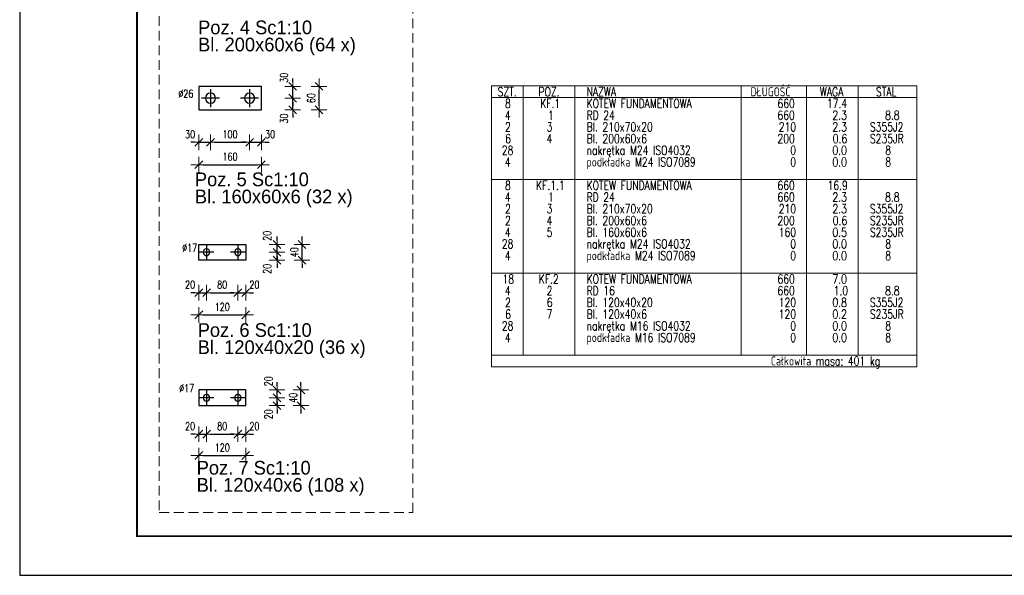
# Model space of a CAD drawing. Header units: millimetres. Extents: x 2268 to 2689, y 16092 to 16416.
# Tile 1 of 13: x 2268 to 2520, y 16092 to 16234. Entities that reach past the tile are written whole.
import ezdxf

# ---------------------------------------------------------------- set-up
doc = ezdxf.new("R2010")
doc.units = ezdxf.units.MM
doc.header["$LTSCALE"] = 10
doc.linetypes.add('HIDDEN', pattern=[0.375, 0.25, -0.125])
doc.linetypes.add('MITTE', pattern=[2, 1.25, -0.25, 0.25, -0.25])
doc.layers.get('Defpoints').update_dxf_attribs({"color": 1})
doc.layers.add('_FORMATKA', color=8, linetype='Continuous', plot=False)
for name, color, linetype, lineweight in [('_RAMKA', 7, 'Continuous', 35), ('PS_DIM', 4, 'Continuous', 13), ('PS_Hidden', 2, 'HIDDEN', 9), ('PS_SOLID', 7, 'Continuous', 30), ('PS_TEXT', 3, 'Continuous', 18)]:
    doc.layers.add(name, color=color, linetype=linetype, lineweight=lineweight)
doc.layers.add('PS_MID', color=5, linetype='MITTE')
doc.layers.add('PS_PLATE', color=1, linetype='Continuous')
doc.styles.add('simplex', font='simplex.shx', dxfattribs={"width": 0.75})
doc.dimstyles.new('1_10_PRZ', dxfattribs={"dimtxt": 2, "dimasz": 1, "dimexe": 2, "dimexo": 5, "dimgap": 1, "dimtad": 1, "dimdec": 0, "dimlfac": 10, "dimtxsty": 'simplex', "dimblk": 'dimznak', "dimcen": 2, "dimse1": 1, "dimse2": 1, "dimclrt": 3, "dimadec": 1, "dimazin": 0, "dimtfac": 1, "dimtdec": 0, "dimtix": 1, "dimtmove": 2, "dimatfit": 3, "dimldrblk": 'dim-grot', "dimfxl": 1, "dimarcsym": 0})
doc.dimstyles.new('1_10_PRZ_DS1-LS10', dxfattribs={"dimtxt": 2, "dimasz": 1, "dimexe": 2, "dimexo": 5, "dimgap": 1, "dimtad": 1, "dimdec": 0, "dimlfac": 10, "dimtxsty": 'simplex', "dimblk": 'dimznak', "dimcen": 2, "dimse1": 1, "dimse2": 1, "dimclrt": 3, "dimadec": 1, "dimazin": 0, "dimtfac": 1, "dimtdec": 0, "dimtix": 1, "dimtmove": 2, "dimatfit": 3, "dimldrblk": 'dim-grot', "dimfxl": 1, "dimarcsym": 0})

# ---------------------------------------------------------------- blocks, each defined once
blk = doc.blocks.new('dimznak')
at = {"color": 0}
for points in [[(-2, 0), (2, 0)], [(0, 2), (0, -2)]]:
    blk.add_lwpolyline(points, dxfattribs=at)
at = {"color": 2}
blk.add_lwpolyline([(1, 1), (-1, -1)], dxfattribs=at)
blk = doc.blocks.new('*D22')
at = {"layer": 'Defpoints', "color": 0, "transparency": 16777216}
for p in [(2314.07, 16210.86), (2330.07, 16210.86), (2330.07, 16196.84)]:
    blk.add_point(p, dxfattribs=at)
at = {"layer": 'PS_DIM', "color": 0, "lineweight": -2, "transparency": 16777216}
blk.add_line((2315.07, 16196.84), (2329.07, 16196.84), dxfattribs=at)
at = {"layer": 'PS_DIM', "color": 0, "lineweight": -2, "transparency": 16777216, "rotation": 180}
blk.add_blockref('dimznak', (2314.07, 16196.84), dxfattribs=at)
at = {"layer": 'PS_DIM', "color": 0, "lineweight": -2, "transparency": 16777216}
blk.add_blockref('dimznak', (2330.07, 16196.84), dxfattribs=at)
at = {"layer": 'PS_DIM', "color": 3, "transparency": 16777216, "insert": (2322.07, 16198.88), "char_height": 2, "attachment_point": 5, "style": 'simplex'}
blk.add_mtext('160', dxfattribs=at)
blk = doc.blocks.new('dim-grot')
blk.add_hatch(color=256).paths.add_polyline_path([(0, 0), (-2, 0.5), (-2, -0.5)])
blk.add_lwpolyline([(0, 0), (-2, 0.5), (-2, -0.5), (0, 0)])
blk = doc.blocks.new('*D23')
at = {"layer": 'Defpoints', "color": 0, "transparency": 16777216}
for p in [(2314.07, 16216.86), (2317.07, 16213.86), (2317.07, 16202.57)]:
    blk.add_point(p, dxfattribs=at)
at = {"layer": 'PS_DIM', "color": 0, "lineweight": -2, "transparency": 16777216}
for p, q in [((2313.07, 16202.57), (2312.07, 16202.57)), ((2314.07, 16202.57), (2317.07, 16202.57)), ((2318.07, 16202.57), (2319.07, 16202.57))]:
    blk.add_line(p, q, dxfattribs=at)
blk.add_blockref('dimznak', (2314.07, 16202.57), dxfattribs=at)
at = {"layer": 'PS_DIM', "color": 0, "lineweight": -2, "transparency": 16777216, "rotation": 180}
blk.add_blockref('dimznak', (2317.07, 16202.57), dxfattribs=at)
at = {"layer": 'PS_DIM', "color": 3, "transparency": 16777216, "insert": (2311.85, 16204.61), "char_height": 2, "attachment_point": 5, "style": 'simplex'}
blk.add_mtext('30', dxfattribs=at)
blk = doc.blocks.new('*D24')
at = {"layer": 'Defpoints', "color": 0, "transparency": 16777216}
for p in [(2317.07, 16213.86), (2327.07, 16213.86), (2327.07, 16202.57)]:
    blk.add_point(p, dxfattribs=at)
at = {"layer": 'PS_DIM', "color": 0, "lineweight": -2, "transparency": 16777216}
blk.add_line((2318.07, 16202.57), (2326.07, 16202.57), dxfattribs=at)
at = {"layer": 'PS_DIM', "color": 0, "lineweight": -2, "transparency": 16777216, "rotation": 180}
blk.add_blockref('dimznak', (2317.07, 16202.57), dxfattribs=at)
at = {"layer": 'PS_DIM', "color": 0, "lineweight": -2, "transparency": 16777216}
blk.add_blockref('dimznak', (2327.07, 16202.57), dxfattribs=at)
at = {"layer": 'PS_DIM', "color": 3, "transparency": 16777216, "insert": (2322.07, 16204.61), "char_height": 2, "attachment_point": 5, "style": 'simplex'}
blk.add_mtext('100', dxfattribs=at)
blk = doc.blocks.new('*D25')
at = {"layer": 'Defpoints', "color": 0, "transparency": 16777216}
for p in [(2330.07, 16216.86), (2327.07, 16213.86), (2330.07, 16202.57)]:
    blk.add_point(p, dxfattribs=at)
at = {"layer": 'PS_DIM', "color": 0, "lineweight": -2, "transparency": 16777216}
for p, q in [((2326.07, 16202.57), (2325.07, 16202.57)), ((2327.07, 16202.57), (2330.07, 16202.57)), ((2331.07, 16202.57), (2332.07, 16202.57))]:
    blk.add_line(p, q, dxfattribs=at)
blk.add_blockref('dimznak', (2327.07, 16202.57), dxfattribs=at)
at = {"layer": 'PS_DIM', "color": 0, "lineweight": -2, "transparency": 16777216, "rotation": 180}
blk.add_blockref('dimznak', (2330.07, 16202.57), dxfattribs=at)
at = {"layer": 'PS_DIM', "color": 3, "transparency": 16777216, "insert": (2332.28, 16204.61), "char_height": 2, "attachment_point": 5, "style": 'simplex'}
blk.add_mtext('30', dxfattribs=at)
blk = doc.blocks.new('*D26')
at = {"layer": 'Defpoints', "color": 0, "transparency": 16777216}
for p in [(2327.07, 16213.86), (2338.07, 16213.86), (2330.07, 16210.86)]:
    blk.add_point(p, dxfattribs=at)
at = {"layer": 'PS_DIM', "color": 0, "lineweight": -2, "transparency": 16777216}
for p, q in [((2338.07, 16214.86), (2338.07, 16215.86)), ((2338.07, 16210.86), (2338.07, 16213.86)), ((2338.07, 16209.86), (2338.07, 16208.86))]:
    blk.add_line(p, q, dxfattribs=at)
for p, rotation in [((2338.07, 16213.86), 270), ((2338.07, 16210.86), 90)]:
    blk.add_blockref('dimznak', p, dxfattribs=dict(at, rotation=rotation))
at = {"layer": 'PS_DIM', "color": 3, "transparency": 16777216, "insert": (2335.87, 16208.64), "char_height": 2, "attachment_point": 5, "rotation": 90, "style": 'simplex'}
blk.add_mtext('30', dxfattribs=at)
blk = doc.blocks.new('*D27')
at = {"layer": 'Defpoints', "color": 0, "transparency": 16777216}
for p in [(2330.07, 16216.86), (2338.07, 16216.86), (2327.07, 16213.86)]:
    blk.add_point(p, dxfattribs=at)
at = {"layer": 'PS_DIM', "color": 0, "lineweight": -2, "transparency": 16777216}
for p, q in [((2338.07, 16217.86), (2338.07, 16218.86)), ((2338.07, 16213.86), (2338.07, 16216.86)), ((2338.07, 16212.86), (2338.07, 16211.86))]:
    blk.add_line(p, q, dxfattribs=at)
for p, rotation in [((2338.07, 16216.86), 270), ((2338.07, 16213.86), 90)]:
    blk.add_blockref('dimznak', p, dxfattribs=dict(at, rotation=rotation))
at = {"layer": 'PS_DIM', "color": 3, "transparency": 16777216, "insert": (2335.87, 16219.07), "char_height": 2, "attachment_point": 5, "rotation": 90, "style": 'simplex'}
blk.add_mtext('30', dxfattribs=at)
blk = doc.blocks.new('*D28')
at = {"layer": 'Defpoints', "color": 0, "transparency": 16777216}
for p in [(2314.07, 16172.46), (2326.07, 16172.46), (2326.07, 16158.47)]:
    blk.add_point(p, dxfattribs=at)
at = {"layer": 'PS_DIM', "color": 0, "lineweight": -2, "transparency": 16777216}
blk.add_line((2315.07, 16158.47), (2325.07, 16158.47), dxfattribs=at)
at = {"layer": 'PS_DIM', "color": 0, "lineweight": -2, "transparency": 16777216, "rotation": 180}
blk.add_blockref('dimznak', (2314.07, 16158.47), dxfattribs=at)
at = {"layer": 'PS_DIM', "color": 0, "lineweight": -2, "transparency": 16777216}
blk.add_blockref('dimznak', (2326.07, 16158.47), dxfattribs=at)
at = {"layer": 'PS_DIM', "color": 3, "transparency": 16777216, "insert": (2320.07, 16160.51), "char_height": 2, "attachment_point": 5, "style": 'simplex'}
blk.add_mtext('120', dxfattribs=at)
blk = doc.blocks.new('*D29')
at = {"layer": 'Defpoints', "color": 0, "transparency": 16777216}
for p in [(2314.07, 16176.46), (2316.07, 16174.46), (2316.07, 16164.13)]:
    blk.add_point(p, dxfattribs=at)
at = {"layer": 'PS_DIM', "color": 0, "lineweight": -2, "transparency": 16777216}
for p, q in [((2313.07, 16164.13), (2312.07, 16164.13)), ((2314.07, 16164.13), (2316.07, 16164.13)), ((2317.07, 16164.13), (2318.07, 16164.13))]:
    blk.add_line(p, q, dxfattribs=at)
blk.add_blockref('dimznak', (2314.07, 16164.13), dxfattribs=at)
at = {"layer": 'PS_DIM', "color": 0, "lineweight": -2, "transparency": 16777216, "rotation": 180}
blk.add_blockref('dimznak', (2316.07, 16164.13), dxfattribs=at)
at = {"layer": 'PS_DIM', "color": 3, "transparency": 16777216, "insert": (2311.85, 16166.17), "char_height": 2, "attachment_point": 5, "style": 'simplex'}
blk.add_mtext('20', dxfattribs=at)
blk = doc.blocks.new('*D30')
at = {"layer": 'Defpoints', "color": 0, "transparency": 16777216}
for p in [(2316.07, 16174.46), (2324.07, 16174.46), (2324.07, 16164.13)]:
    blk.add_point(p, dxfattribs=at)
at = {"layer": 'PS_DIM', "color": 0, "lineweight": -2, "transparency": 16777216}
blk.add_line((2317.07, 16164.13), (2323.07, 16164.13), dxfattribs=at)
at = {"layer": 'PS_DIM', "color": 0, "lineweight": -2, "transparency": 16777216, "rotation": 180}
blk.add_blockref('dimznak', (2316.07, 16164.13), dxfattribs=at)
at = {"layer": 'PS_DIM', "color": 0, "lineweight": -2, "transparency": 16777216}
blk.add_blockref('dimznak', (2324.07, 16164.13), dxfattribs=at)
at = {"layer": 'PS_DIM', "color": 3, "transparency": 16777216, "insert": (2320.07, 16166.17), "char_height": 2, "attachment_point": 5, "style": 'simplex'}
blk.add_mtext('80', dxfattribs=at)
blk = doc.blocks.new('*D31')
at = {"layer": 'Defpoints', "color": 0, "transparency": 16777216}
for p in [(2326.07, 16176.46), (2324.07, 16174.46), (2326.07, 16164.13)]:
    blk.add_point(p, dxfattribs=at)
at = {"layer": 'PS_DIM', "color": 0, "lineweight": -2, "transparency": 16777216}
for p, q in [((2323.07, 16164.13), (2322.07, 16164.13)), ((2324.07, 16164.13), (2326.07, 16164.13)), ((2327.07, 16164.13), (2328.07, 16164.13))]:
    blk.add_line(p, q, dxfattribs=at)
blk.add_blockref('dimznak', (2324.07, 16164.13), dxfattribs=at)
at = {"layer": 'PS_DIM', "color": 0, "lineweight": -2, "transparency": 16777216, "rotation": 180}
blk.add_blockref('dimznak', (2326.07, 16164.13), dxfattribs=at)
at = {"layer": 'PS_DIM', "color": 3, "transparency": 16777216, "insert": (2328.28, 16166.17), "char_height": 2, "attachment_point": 5, "style": 'simplex'}
blk.add_mtext('20', dxfattribs=at)
blk = doc.blocks.new('*D32')
at = {"layer": 'Defpoints', "color": 0, "transparency": 16777216}
for p in [(2324.07, 16174.46), (2334.07, 16174.46), (2326.07, 16172.46)]:
    blk.add_point(p, dxfattribs=at)
at = {"layer": 'PS_DIM', "color": 0, "lineweight": -2, "transparency": 16777216}
for p, q in [((2334.07, 16175.46), (2334.07, 16176.46)), ((2334.07, 16172.46), (2334.07, 16174.46)), ((2334.07, 16171.46), (2334.07, 16170.46))]:
    blk.add_line(p, q, dxfattribs=at)
for p, rotation in [((2334.07, 16174.46), 270), ((2334.07, 16172.46), 90)]:
    blk.add_blockref('dimznak', p, dxfattribs=dict(at, rotation=rotation))
at = {"layer": 'PS_DIM', "color": 3, "transparency": 16777216, "insert": (2331.54, 16170.25), "char_height": 2, "attachment_point": 5, "rotation": 90, "style": 'simplex'}
blk.add_mtext('20', dxfattribs=at)
blk = doc.blocks.new('*D33')
at = {"layer": 'Defpoints', "color": 0, "transparency": 16777216}
for p in [(2326.07, 16176.46), (2334.07, 16176.46), (2324.07, 16174.46)]:
    blk.add_point(p, dxfattribs=at)
at = {"layer": 'PS_DIM', "color": 0, "lineweight": -2, "transparency": 16777216}
for p, q in [((2334.07, 16177.46), (2334.07, 16178.46)), ((2334.07, 16174.46), (2334.07, 16176.46)), ((2334.07, 16173.46), (2334.07, 16172.46))]:
    blk.add_line(p, q, dxfattribs=at)
for p, rotation in [((2334.07, 16176.46), 270), ((2334.07, 16174.46), 90)]:
    blk.add_blockref('dimznak', p, dxfattribs=dict(at, rotation=rotation))
at = {"layer": 'PS_DIM', "color": 3, "transparency": 16777216, "insert": (2331.54, 16178.68), "char_height": 2, "attachment_point": 5, "rotation": 90, "style": 'simplex'}
blk.add_mtext('20', dxfattribs=at)
blk = doc.blocks.new('*D34')
at = {"layer": 'Defpoints', "color": 0, "transparency": 16777216}
for p in [(2314.07, 16135.28), (2326.07, 16135.28), (2326.07, 16122.53)]:
    blk.add_point(p, dxfattribs=at)
at = {"layer": 'PS_DIM', "color": 0, "lineweight": -2, "transparency": 16777216}
blk.add_line((2315.07, 16122.53), (2325.07, 16122.53), dxfattribs=at)
at = {"layer": 'PS_DIM', "color": 0, "lineweight": -2, "transparency": 16777216, "rotation": 180}
blk.add_blockref('dimznak', (2314.07, 16122.53), dxfattribs=at)
at = {"layer": 'PS_DIM', "color": 0, "lineweight": -2, "transparency": 16777216}
blk.add_blockref('dimznak', (2326.07, 16122.53), dxfattribs=at)
at = {"layer": 'PS_DIM', "color": 3, "transparency": 16777216, "insert": (2320.07, 16124.57), "char_height": 2, "attachment_point": 5, "style": 'simplex'}
blk.add_mtext('120', dxfattribs=at)
blk = doc.blocks.new('*D35')
at = {"layer": 'Defpoints', "color": 0, "transparency": 16777216}
for p in [(2314.07, 16139.28), (2316.07, 16137.28), (2316.07, 16127.99)]:
    blk.add_point(p, dxfattribs=at)
at = {"layer": 'PS_DIM', "color": 0, "lineweight": -2, "transparency": 16777216}
for p, q in [((2313.07, 16127.99), (2312.07, 16127.99)), ((2314.07, 16127.99), (2316.07, 16127.99)), ((2317.07, 16127.99), (2318.07, 16127.99))]:
    blk.add_line(p, q, dxfattribs=at)
blk.add_blockref('dimznak', (2314.07, 16127.99), dxfattribs=at)
at = {"layer": 'PS_DIM', "color": 0, "lineweight": -2, "transparency": 16777216, "rotation": 180}
blk.add_blockref('dimznak', (2316.07, 16127.99), dxfattribs=at)
at = {"layer": 'PS_DIM', "color": 3, "transparency": 16777216, "insert": (2311.85, 16130.03), "char_height": 2, "attachment_point": 5, "style": 'simplex'}
blk.add_mtext('20', dxfattribs=at)
blk = doc.blocks.new('*D36')
at = {"layer": 'Defpoints', "color": 0, "transparency": 16777216}
for p in [(2316.07, 16137.28), (2324.07, 16137.28), (2324.07, 16127.99)]:
    blk.add_point(p, dxfattribs=at)
at = {"layer": 'PS_DIM', "color": 0, "lineweight": -2, "transparency": 16777216}
blk.add_line((2317.07, 16127.99), (2323.07, 16127.99), dxfattribs=at)
at = {"layer": 'PS_DIM', "color": 0, "lineweight": -2, "transparency": 16777216, "rotation": 180}
blk.add_blockref('dimznak', (2316.07, 16127.99), dxfattribs=at)
at = {"layer": 'PS_DIM', "color": 0, "lineweight": -2, "transparency": 16777216}
blk.add_blockref('dimznak', (2324.07, 16127.99), dxfattribs=at)
at = {"layer": 'PS_DIM', "color": 3, "transparency": 16777216, "insert": (2320.07, 16130.03), "char_height": 2, "attachment_point": 5, "style": 'simplex'}
blk.add_mtext('80', dxfattribs=at)
blk = doc.blocks.new('*D37')
at = {"layer": 'Defpoints', "color": 0, "transparency": 16777216}
for p in [(2326.07, 16139.28), (2324.07, 16137.28), (2326.07, 16127.99)]:
    blk.add_point(p, dxfattribs=at)
at = {"layer": 'PS_DIM', "color": 0, "lineweight": -2, "transparency": 16777216}
for p, q in [((2323.07, 16127.99), (2322.07, 16127.99)), ((2324.07, 16127.99), (2326.07, 16127.99)), ((2327.07, 16127.99), (2328.07, 16127.99))]:
    blk.add_line(p, q, dxfattribs=at)
blk.add_blockref('dimznak', (2324.07, 16127.99), dxfattribs=at)
at = {"layer": 'PS_DIM', "color": 0, "lineweight": -2, "transparency": 16777216, "rotation": 180}
blk.add_blockref('dimznak', (2326.07, 16127.99), dxfattribs=at)
at = {"layer": 'PS_DIM', "color": 3, "transparency": 16777216, "insert": (2328.28, 16130.03), "char_height": 2, "attachment_point": 5, "style": 'simplex'}
blk.add_mtext('20', dxfattribs=at)
blk = doc.blocks.new('*D38')
at = {"layer": 'Defpoints', "color": 0, "transparency": 16777216}
for p in [(2324.07, 16137.28), (2334.07, 16137.28), (2326.07, 16135.28)]:
    blk.add_point(p, dxfattribs=at)
at = {"layer": 'PS_DIM', "color": 0, "lineweight": -2, "transparency": 16777216}
for p, q in [((2334.07, 16138.28), (2334.07, 16139.28)), ((2334.07, 16135.28), (2334.07, 16137.28)), ((2334.07, 16134.28), (2334.07, 16133.28))]:
    blk.add_line(p, q, dxfattribs=at)
for p, rotation in [((2334.07, 16137.28), 270), ((2334.07, 16135.28), 90)]:
    blk.add_blockref('dimznak', p, dxfattribs=dict(at, rotation=rotation))
at = {"layer": 'PS_DIM', "color": 3, "transparency": 16777216, "insert": (2331.88, 16133.07), "char_height": 2, "attachment_point": 5, "rotation": 90, "style": 'simplex'}
blk.add_mtext('20', dxfattribs=at)
blk = doc.blocks.new('*D39')
at = {"layer": 'Defpoints', "color": 0, "transparency": 16777216}
for p in [(2326.07, 16139.28), (2334.07, 16139.28), (2324.07, 16137.28)]:
    blk.add_point(p, dxfattribs=at)
at = {"layer": 'PS_DIM', "color": 0, "lineweight": -2, "transparency": 16777216}
for p, q in [((2334.07, 16140.28), (2334.07, 16141.28)), ((2334.07, 16137.28), (2334.07, 16139.28)), ((2334.07, 16136.28), (2334.07, 16135.28))]:
    blk.add_line(p, q, dxfattribs=at)
for p, rotation in [((2334.07, 16139.28), 270), ((2334.07, 16137.28), 90)]:
    blk.add_blockref('dimznak', p, dxfattribs=dict(at, rotation=rotation))
at = {"layer": 'PS_DIM', "color": 3, "transparency": 16777216, "insert": (2331.88, 16141.5), "char_height": 2, "attachment_point": 5, "rotation": 90, "style": 'simplex'}
blk.add_mtext('20', dxfattribs=at)
blk = doc.blocks.new('*X42')
at = {"color": 0}
for s, p in [('Poz. 4 Sc1:10', (2313.89, 16217.81, 0.8)), ('Bl. 200x60x6 (64 x)', (2313.89, 16213.43, 0.8))]:
    blk.add_text(s, height=3.5, dxfattribs=at).set_placement(p)
blk = doc.blocks.new('*X44')
at = {"color": 0}
for s, p in [('Poz. 6 Sc1:10', (2096.74, 15672.86)), ('Bl. 120x40x20 (36 x)', (2096.74, 15668.48))]:
    blk.add_text(s, height=3.5, dxfattribs=at).set_placement(p)
blk = doc.blocks.new('*X45')
at = {"color": 0}
for s, p in [('Poz. 5 Sc1:10', (2095.74, 15809.24)), ('Bl. 160x60x6 (32 x)', (2095.74, 15804.86))]:
    blk.add_text(s, height=3.5, dxfattribs=at).set_placement(p)
blk = doc.blocks.new('*X46')
at = {"color": 0}
for s, p in [('Poz. 7 Sc1:10', (2104.43, 15547.93)), ('Bl. 120x40x6 (108 x)', (2104.43, 15543.56))]:
    blk.add_text(s, height=3.5, dxfattribs=at).set_placement(p)
blk = doc.blocks.new('*D47')
at = {"layer": 'Defpoints', "color": 0, "transparency": 16777216}
for p in [(2330.07, 16216.86), (2344.81, 16216.86), (2330.07, 16210.86)]:
    blk.add_point(p, dxfattribs=at)
at = {"layer": 'PS_DIM', "color": 0, "lineweight": -2, "transparency": 16777216}
blk.add_line((2344.81, 16211.86), (2344.81, 16215.86), dxfattribs=at)
for p, rotation in [((2344.81, 16216.86), 90), ((2344.81, 16210.86), 270)]:
    blk.add_blockref('dimznak', p, dxfattribs=dict(at, rotation=rotation))
at = {"layer": 'PS_DIM', "color": 3, "transparency": 16777216, "insert": (2342.81, 16213.86), "char_height": 2, "attachment_point": 5, "rotation": 90, "style": 'simplex'}
blk.add_mtext('60', dxfattribs=at)
blk = doc.blocks.new('*D48')
at = {"layer": 'Defpoints', "color": 0, "transparency": 16777216}
for p in [(2326.07, 16176.46), (2340.47, 16176.46), (2326.07, 16172.46)]:
    blk.add_point(p, dxfattribs=at)
at = {"layer": 'PS_DIM', "color": 0, "lineweight": -2, "transparency": 16777216}
for p, q in [((2340.47, 16177.46), (2340.47, 16178.46)), ((2340.47, 16172.46), (2340.47, 16176.46)), ((2340.47, 16171.46), (2340.47, 16170.46))]:
    blk.add_line(p, q, dxfattribs=at)
for p, rotation in [((2340.47, 16176.46), 270), ((2340.47, 16172.46), 90)]:
    blk.add_blockref('dimznak', p, dxfattribs=dict(at, rotation=rotation))
at = {"layer": 'PS_DIM', "color": 3, "transparency": 16777216, "insert": (2338.47, 16174.46), "char_height": 2, "attachment_point": 5, "rotation": 90, "style": 'simplex'}
blk.add_mtext('40', dxfattribs=at)
blk = doc.blocks.new('*D49')
at = {"layer": 'Defpoints', "color": 0, "transparency": 16777216}
for p in [(2326.07, 16139.28), (2340.18, 16139.28), (2326.07, 16135.28)]:
    blk.add_point(p, dxfattribs=at)
at = {"layer": 'PS_DIM', "color": 0, "lineweight": -2, "transparency": 16777216}
for p, q in [((2340.18, 16140.28), (2340.18, 16141.28)), ((2340.18, 16135.28), (2340.18, 16139.28)), ((2340.18, 16134.28), (2340.18, 16133.28))]:
    blk.add_line(p, q, dxfattribs=at)
for p, rotation in [((2340.18, 16139.28), 270), ((2340.18, 16135.28), 90)]:
    blk.add_blockref('dimznak', p, dxfattribs=dict(at, rotation=rotation))
at = {"layer": 'PS_DIM', "color": 3, "transparency": 16777216, "insert": (2338.18, 16137.28), "char_height": 2, "attachment_point": 5, "rotation": 90, "style": 'simplex'}
blk.add_mtext('40', dxfattribs=at)
blk = doc.blocks.new('*X91')
at = {"layer": 'PS_MID', "color": 5, "linetype": 'MITTE'}
for p, q in [((2317.07, 16216.16), (2317.07, 16211.56)), ((2327.07, 16216.16), (2327.07, 16211.56)), ((2319.37, 16213.86), (2314.77, 16213.86)), ((2329.37, 16213.86), (2324.77, 16213.86))]:
    blk.add_line(p, q, dxfattribs=at)
at = {"layer": 'PS_SOLID', "color": 7, "linetype": 'Continuous'}
for p, q in [((2314.07, 16216.86), (2314.07, 16210.86)), ((2330.07, 16216.86), (2314.07, 16216.86)), ((2330.07, 16210.86), (2330.07, 16216.86)), ((2314.07, 16210.86), (2330.07, 16210.86))]:
    blk.add_line(p, q, dxfattribs=at)
at = {"layer": 'PS_SOLID', "color": 7, "extrusion": (0, 0, -1)}
for centre in [(-2317.07, 16213.86), (-2327.07, 16213.86)]:
    blk.add_circle(centre, 1.3, dxfattribs=at)
blk = doc.blocks.new('*X92')
at = {"layer": 'PS_MID', "color": 5, "linetype": 'MITTE'}
for p, q in [((2317.92, 16174.46), (2314.22, 16174.46)), ((2316.07, 16176.31), (2316.07, 16172.61)), ((2325.92, 16174.46), (2322.22, 16174.46)), ((2324.07, 16176.31), (2324.07, 16172.61))]:
    blk.add_line(p, q, dxfattribs=at)
at = {"layer": 'PS_SOLID', "color": 7, "linetype": 'Continuous'}
for p, q in [((2314.07, 16172.46), (2314.07, 16176.46)), ((2314.07, 16176.46), (2326.07, 16176.46)), ((2326.07, 16176.46), (2326.07, 16172.46)), ((2326.07, 16172.46), (2314.07, 16172.46))]:
    blk.add_line(p, q, dxfattribs=at)
at = {"layer": 'PS_SOLID', "color": 7, "extrusion": (0, 0, -1)}
for centre in [(-2316.07, 16174.46), (-2324.07, 16174.46)]:
    blk.add_circle(centre, 0.85, dxfattribs=at)
blk = doc.blocks.new('*X93')
at = {"layer": 'PS_MID', "color": 5, "linetype": 'MITTE'}
for p, q in [((2316.07, 16139.13), (2316.07, 16135.43)), ((2324.07, 16139.13), (2324.07, 16135.43)), ((2317.92, 16137.28), (2314.22, 16137.28)), ((2325.92, 16137.28), (2322.22, 16137.28))]:
    blk.add_line(p, q, dxfattribs=at)
at = {"layer": 'PS_SOLID', "color": 7, "linetype": 'Continuous'}
for p, q in [((2314.07, 16139.28), (2314.07, 16135.28)), ((2326.07, 16139.28), (2314.07, 16139.28)), ((2326.07, 16135.28), (2326.07, 16139.28)), ((2314.07, 16135.28), (2326.07, 16135.28))]:
    blk.add_line(p, q, dxfattribs=at)
at = {"layer": 'PS_SOLID', "color": 7, "extrusion": (0, 0, -1)}
for centre in [(-2316.07, 16137.28), (-2324.07, 16137.28)]:
    blk.add_circle(centre, 0.85, dxfattribs=at)

msp = doc.modelspace()

# ---------------------------------------------------------------- linework, layer by layer
at = {"layer": '_FORMATKA', "lineweight": -3}
msp.add_lwpolyline([(2268.31, 16091.93), (2688.31, 16091.93), (2688.31, 16388.93), (2268.31, 16388.93)], close=True, dxfattribs=at)
at = {"layer": '_RAMKA', "lineweight": -3, "const_width": 0.5}
msp.add_lwpolyline([(2298.31, 16101.93), (2678.31, 16101.93), (2678.31, 16378.93), (2298.31, 16378.93)], close=True, dxfattribs=at)
at = {"layer": 'PS_Hidden'}
msp.add_lwpolyline([(2303.97, 16107.96), (2368.74, 16107.96), (2368.74, 16377.33), (2303.97, 16377.33)], close=True, dxfattribs=at)
at = {"layer": 'PS_TEXT', "color": 7}
for p, q in [((2497.56, 16216.96), (2388.88, 16216.96)), ((2388.88, 16216.96), (2388.88, 16145.2)), ((2497.56, 16145.2), (2497.56, 16216.96)), ((2388.88, 16145.2), (2497.56, 16145.2))]:
    msp.add_line(p, q, dxfattribs=at)
at = {"layer": 'PS_TEXT', "color": 3}
for p, q in [((2396.93, 16216.96), (2396.93, 16148.19)), ((2410.16, 16216.96), (2410.16, 16148.19)), ((2452.71, 16216.96), (2452.71, 16148.19)), ((2469.38, 16216.96), (2469.38, 16148.19)), ((2482.61, 16216.96), (2482.61, 16148.19)), ((2388.88, 16213.97), (2497.56, 16213.97)), ((2388.88, 16193.04), (2497.56, 16193.04)), ((2388.88, 16169.12), (2497.56, 16169.12)), ((2388.88, 16148.19), (2497.56, 16148.19))]:
    msp.add_line(p, q, dxfattribs=at)

# ---------------------------------------------------------------- block references
for name, p in [('*X42', (0, 12.37)), ('*X45', (217.33, 382.11, 0.8)), ('*X44', (217.05, 479.99, 0.8)), ('*X46', (209.1, 569.73))]:
    msp.add_blockref(name, p)
at = {"layer": 'PS_PLATE'}
for name in ['*X91', '*X92', '*X93']:
    msp.add_blockref(name, (0, 0), dxfattribs=at)

# ---------------------------------------------------------------- texts
at = {"layer": 'PS_DIM', "char_height": 2, "attachment_point": 7, "style": 'simplex'}
for s, insert in [('\\A1;%%c26', (2308.83, 16213.97, 0.8)), ('\\A1;%%c17', (2309.82, 16174.62, 0.8)), ('\\A1;%%c17', (2309.05, 16138.73))]:
    msp.add_mtext(s, dxfattribs=dict(at, insert=insert))
at = {"layer": 'PS_TEXT', "color": 1, "style": 'simplex', "width": 0.75}
for s, p in [('DŁUGOŚĆ', (2455.05, 16214.32)), ('SZT.', (2390.45, 16214.32)), ('POZ.', (2400.88, 16214.32)), ('NAZWA', (2413.16, 16214.32)), ('WAGA', (2472.79, 16214.32)), ('STAL', (2487.13, 16214.32)), ('Całkowita masa: 401 kg', (2460.28, 16145.55))]:
    msp.add_text(s, height=2.3, dxfattribs=at).set_placement(p)
at = {"layer": 'PS_TEXT', "color": 3, "style": 'simplex', "width": 0.75}
for s, p in [('8', (2392.33, 16211.33)), ('KF.1', (2401.33, 16211.33)), ('KOTEW FUNDAMENTOWA', (2413.16, 16211.33)), ('660', (2461.95, 16211.33)), ('17.4', (2474.6, 16211.33)), ('8', (2392.33, 16190.4)), ('KF.1.1', (2400.26, 16190.4)), ('KOTEW FUNDAMENTOWA', (2413.16, 16190.4)), ('660', (2461.95, 16190.4)), ('16.9', (2474.76, 16190.4)), ('18', (2391.68, 16166.48)), ('KF.2', (2400.96, 16166.48)), ('KOTEW FUNDAMENTOWA', (2413.16, 16166.48)), ('660', (2461.95, 16166.48)), ('7.0', (2476, 16166.48))]:
    msp.add_text(s, height=2.3, dxfattribs=at).set_placement(p)
at = {"layer": 'PS_TEXT', "color": 4, "style": 'simplex', "width": 0.75}
for s, p in [('4', (2392.29, 16208.34)), ('1', (2403.34, 16208.34)), ('RD 24', (2413.16, 16208.34)), ('660', (2461.95, 16208.34)), ('2.3', (2476, 16208.34)), (' 8.8', (2488.28, 16208.34)), ('2', (2392.33, 16205.35)), ('3', (2402.97, 16205.35)), ('Bl. 210x70x20', (2413.16, 16205.35)), ('210', (2462.28, 16205.35)), ('2.3', (2476, 16205.35)), ('S355J2', (2485.57, 16205.35)), ('6', (2392.38, 16202.36)), ('4', (2402.93, 16202.36)), ('Bl. 200x60x6', (2413.16, 16202.36)), ('200', (2461.95, 16202.36)), ('0.6', (2476.08, 16202.36)), ('S235JR', (2485.57, 16202.36)), ('28', (2391.51, 16199.37)), ('nakrętka M24 ISO4032', (2413.16, 16199.37)), ('0', (2465.23, 16199.37)), ('0.0', (2476, 16199.37)), ('8', (2489.51, 16199.37)), ('podkładka M24 ISO7089', (2413.16, 16196.38)), ('4', (2392.29, 16196.38)), ('0', (2465.23, 16196.38)), ('0.0', (2476, 16196.38)), ('8', (2489.51, 16196.38)), ('4', (2392.29, 16187.41)), ('1', (2403.34, 16187.41)), ('RD 24', (2413.16, 16187.41)), ('660', (2461.95, 16187.41)), ('2.3', (2476, 16187.41)), (' 8.8', (2488.28, 16187.41)), ('2', (2392.33, 16184.42)), ('3', (2402.97, 16184.42)), ('Bl. 210x70x20', (2413.16, 16184.42)), ('210', (2462.28, 16184.42)), ('2.3', (2476, 16184.42)), ('S355J2', (2485.57, 16184.42)), ('2', (2392.33, 16181.43)), ('4', (2402.93, 16181.43)), ('Bl. 200x60x6', (2413.16, 16181.43)), ('200', (2461.95, 16181.43)), ('0.6', (2476.08, 16181.43)), ('S235JR', (2485.57, 16181.43)), ('4', (2392.29, 16178.44)), ('5', (2402.97, 16178.44)), ('Bl. 160x60x6', (2413.16, 16178.44)), ('160', (2462.28, 16178.44)), ('0.5', (2476, 16178.44)), ('S235JR', (2485.57, 16178.44)), ('28', (2391.51, 16175.45)), ('nakrętka M24 ISO4032', (2413.16, 16175.45)), ('0', (2465.23, 16175.45)), ('0.0', (2476, 16175.45)), ('8', (2489.51, 16175.45)), ('4', (2392.29, 16172.46)), ('podkładka M24 ISO7089', (2413.16, 16172.46)), ('0', (2465.23, 16172.46)), ('0.0', (2476, 16172.46)), ('8', (2489.51, 16172.46)), ('4', (2392.29, 16163.49)), ('2', (2402.97, 16163.49)), ('RD 16', (2413.16, 16163.49)), ('660', (2461.95, 16163.49)), ('1.0', (2476.32, 16163.49)), (' 8.8', (2488.28, 16163.49)), ('2', (2392.33, 16160.5)), ('6', (2403.01, 16160.5)), ('Bl. 120x40x20', (2413.16, 16160.5)), ('120', (2462.28, 16160.5)), ('0.8', (2476, 16160.5)), ('S355J2', (2485.57, 16160.5)), ('6', (2392.38, 16157.51)), ('7', (2402.97, 16157.51)), ('Bl. 120x40x6', (2413.16, 16157.51)), ('120', (2462.28, 16157.51)), ('0.2', (2476, 16157.51)), ('S235JR', (2485.57, 16157.51)), ('28', (2391.51, 16154.52)), ('nakrętka M16 ISO4032', (2413.16, 16154.52)), ('0', (2465.23, 16154.52)), ('0.0', (2476, 16154.52)), ('8', (2489.51, 16154.52)), ('4', (2392.29, 16151.53)), ('podkładka M16 ISO7089', (2413.16, 16151.53)), ('0', (2465.23, 16151.53)), ('0.0', (2476, 16151.53)), ('8', (2489.51, 16151.53))]:
    msp.add_text(s, height=2.3, dxfattribs=at).set_placement(p)

# ---------------------------------------------------------------- dimensions: what is measured, and where the dimension line sits
at = {"layer": 'PS_DIM'}
for base, p1, p2, text, picture, middle in [((2338.07, 16216.86, 0.8), (2327.07, 16213.86, 0.8), (2330.07, 16216.86, 0.8), '30', '*D27', (2335.87, 16219.07, 0.8)), ((2338.07, 16213.86, 0.8), (2330.07, 16210.86, 0.8), (2327.07, 16213.86, 0.8), '30', '*D26', (2335.87, 16208.64, 0.8)), ((2334.07, 16176.46, 0.8), (2324.07, 16174.46, 0.8), (2326.07, 16176.46, 0.8), '20', '*D33', (2331.54, 16178.68, 0.8)), ((2334.07, 16174.46, 0.8), (2326.07, 16172.46, 0.8), (2324.07, 16174.46, 0.8), '20', '*D32', (2331.54, 16170.25, 0.8)), ((2334.07, 16139.28), (2324.07, 16137.28), (2326.07, 16139.28), '20', '*D39', (2331.88, 16141.5)), ((2334.07, 16137.28), (2326.07, 16135.28), (2324.07, 16137.28), '20', '*D38', (2331.88, 16133.07))]:
    dim = msp.add_linear_dim(base=base, p1=p1, p2=p2, angle=90, text=text, dimstyle='1_10_PRZ_DS1-LS10', dxfattribs=at)
    dim.commit()
    dim.dimension.update_dxf_attribs({"geometry": picture, "text_midpoint": middle, "dimtype": 128})
for base, p1, p2, text, picture, middle in [((2317.07, 16202.57, 0.8), (2314.07, 16216.86, 0.8), (2317.07, 16213.86, 0.8), '30', '*D23', (2311.85, 16204.61, 0.8)), ((2330.07, 16202.57, 0.8), (2327.07, 16213.86, 0.8), (2330.07, 16216.86, 0.8), '30', '*D25', (2332.28, 16204.61, 0.8)), ((2327.07, 16202.57, 0.8), (2317.07, 16213.86, 0.8), (2327.07, 16213.86, 0.8), '100', '*D24', (2322.07, 16204.61, 0.8)), ((2330.07, 16196.84, 0.8), (2314.07, 16210.86, 0.8), (2330.07, 16210.86, 0.8), '160', '*D22', (2322.07, 16198.88, 0.8)), ((2316.07, 16164.13, 0.8), (2314.07, 16176.46, 0.8), (2316.07, 16174.46, 0.8), '20', '*D29', (2311.85, 16166.17, 0.8)), ((2326.07, 16164.13, 0.8), (2324.07, 16174.46, 0.8), (2326.07, 16176.46, 0.8), '20', '*D31', (2328.28, 16166.17, 0.8)), ((2324.07, 16164.13, 0.8), (2316.07, 16174.46, 0.8), (2324.07, 16174.46, 0.8), '80', '*D30', (2320.07, 16166.17, 0.8)), ((2326.07, 16158.47, 0.8), (2314.07, 16172.46, 0.8), (2326.07, 16172.46, 0.8), '120', '*D28', (2320.07, 16160.51, 0.8)), ((2316.07, 16127.99), (2314.07, 16139.28), (2316.07, 16137.28), '20', '*D35', (2311.85, 16130.03)), ((2326.07, 16127.99), (2324.07, 16137.28), (2326.07, 16139.28), '20', '*D37', (2328.28, 16130.03)), ((2324.07, 16127.99), (2316.07, 16137.28), (2324.07, 16137.28), '80', '*D36', (2320.07, 16130.03)), ((2326.07, 16122.53), (2314.07, 16135.28), (2326.07, 16135.28), '120', '*D34', (2320.07, 16124.57))]:
    dim = msp.add_linear_dim(base=base, p1=p1, p2=p2, text=text, dimstyle='1_10_PRZ_DS1-LS10', dxfattribs=at)
    dim.commit()
    dim.dimension.update_dxf_attribs({"geometry": picture, "text_midpoint": middle, "dimtype": 128})
for base, p1, p2, picture, middle in [((2344.81, 16216.86, 0.8), (2330.07, 16210.86, 0.8), (2330.07, 16216.86, 0.8), '*D47', (2342.81, 16213.86, 0.8)), ((2340.47, 16176.46, 0.8), (2326.07, 16172.46, 0.8), (2326.07, 16176.46, 0.8), '*D48', (2338.47, 16174.46, 0.8)), ((2340.18, 16139.28), (2326.07, 16135.28), (2326.07, 16139.28), '*D49', (2338.18, 16137.28))]:
    dim = msp.add_linear_dim(base=base, p1=p1, p2=p2, angle=90, dimstyle='1_10_PRZ', dxfattribs=at)
    dim.commit()
    dim.dimension.update_dxf_attribs({"geometry": picture, "text_midpoint": middle})

doc.saveas('drawing.dxf')
